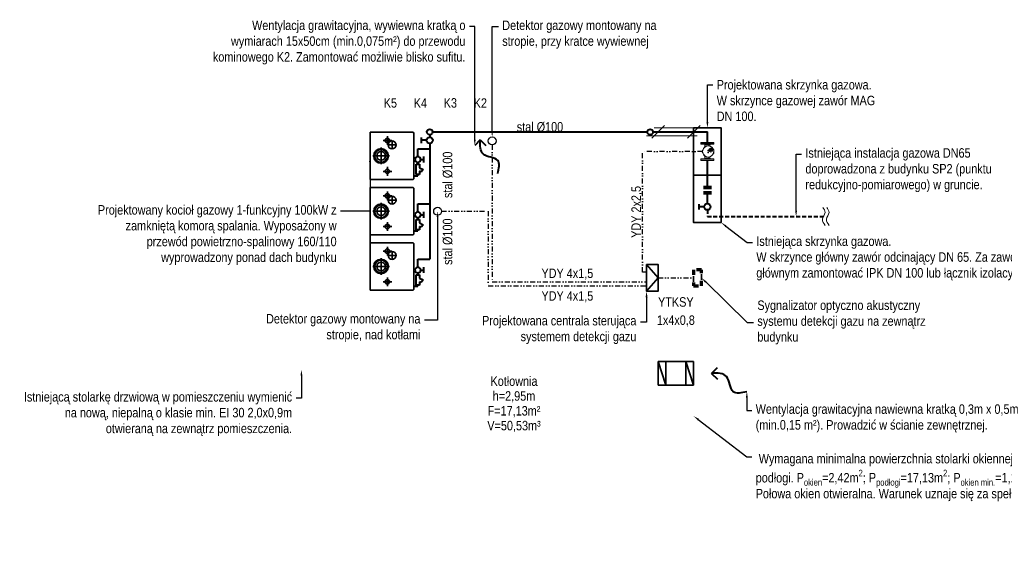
# Model space of a CAD drawing. Header units: centimetres. Extents: x 22052 to 56535, y 76485 to 78519.
# Tile 15 of 235: x 31723 to 32971, y 77803 to 78487. Entities that reach past the tile are written whole.
import ezdxf
from ezdxf import colors
from ezdxf.entities.mleader import LeaderData, LeaderLine
from ezdxf.lldxf.tags import DXFTag
from ezdxf.math import Vec2, Vec3

# ---------------------------------------------------------------- set-up
doc = ezdxf.new("R2010")
doc.units = ezdxf.units.CM
for name, pattern in [('BORDER', [1.75, 0.5, -0.25, 0.5, -0.25, 0, -0.25]), ('DASHED2', [0.375, 0.25, -0.125]), ('DIVIDE2', [15.875, 6.35, -3.175, 0, -3.175, 0, -3.175])]:
    doc.linetypes.add(name, pattern=pattern)
for name, color, linetype, lineweight in [('gaz', 40, 'Continuous', 40), ('IS_Gaz', 40, 'Continuous', 40), ('IS_gaz 2', 44, 'Continuous', 35), ('IS_nawiew', 5, 'Continuous', 40), ('IS_Opis', 250, 'Continuous', 9), ('IS_sygnał', 210, 'DIVIDE2', 25), ('IS_wywiew', 1, 'DASH', 40), ('IS_Zimna_woda', 5, 'SOLID', 40)]:
    doc.layers.add(name, color=color, linetype=linetype, lineweight=lineweight)
for name, color, linetype in [('K-006GOT_', 7, 'Continuous'), ('M4X5STAL_CYL_KRZ', 7, 'Continuous'), ('Osi', 1, 'BORDER'), ('PODKŁADKA_OKRĄGŁ', 7, 'Continuous'), ('T-026', 7, 'Continuous'), ('WA_160_01_00_009', 7, 'Continuous'), ('WA_160_01_00_010', 7, 'Continuous'), ('WA_160_01_00_018', 7, 'Continuous'), ('WA_160_01_00_022', 7, 'Continuous'), ('WA_160_01_00_035', 7, 'Continuous'), ('WA_160_01_01BEZ_', 7, 'Continuous'), ('WA_160_01_04_001', 7, 'Continuous'), ('WA_160_01_04_008', 7, 'Continuous'), ('WA_160_01_05_001', 7, 'Continuous')]:
    doc.layers.add(name, color=color, linetype=linetype)
doc.styles.add('styl1', font='ARIALN.TTF')
tags = doc.linetypes.add('DASH', pattern=[15, 10, -5]).pattern_tags.tags
tags[6:7] = [DXFTag(74, 4), DXFTag(75, 0), DXFTag(340, '0'), DXFTag(46, 0.0), DXFTag(50, 0.0), DXFTag(44, 0.0), DXFTag(45, 0.0)]
tags[4:5] = [DXFTag(74, 4), DXFTag(75, 0), DXFTag(340, '0'), DXFTag(46, 0.0), DXFTag(50, 0.0), DXFTag(44, 0.0), DXFTag(45, 0.0)]
tags = doc.linetypes.add('SOLID', pattern=[10, 10, 0]).pattern_tags.tags
tags[6:7] = [DXFTag(74, 4), DXFTag(75, 0), DXFTag(340, '0'), DXFTag(46, 0.0), DXFTag(50, 0.0), DXFTag(44, 0.0), DXFTag(45, 0.0)]
tags[4:5] = [DXFTag(74, 4), DXFTag(75, 0), DXFTag(340, '0'), DXFTag(46, 0.0), DXFTag(50, 0.0), DXFTag(44, 0.0), DXFTag(45, 0.0)]

# ---------------------------------------------------------------- blocks, each defined once
blk = doc.blocks.new('A$C4D3215DB')
at = {"layer": 'IS_nawiew'}
for q in [(0, 7.1), (14.1, 7.1)]:
    blk.add_line((7.1, 0), q, dxfattribs=at)
blk.add_spline([(29.2, 42.6), (29.2, 26.2), (11, 18.2), (7.1, 0)], degree=3, dxfattribs=at)
blk = doc.blocks.new('Strzałka')
at = {"layer": 'IS_wywiew'}
for q in [(-7.1, -7.1), (7.1, -7.1)]:
    blk.add_line((0, 0), q, dxfattribs=at)
blk.add_spline([(-22.1, -42.6), (-22.1, -26.2), (-3.9, -18.2), (0, 0)], degree=3, dxfattribs=at)
blk = doc.blocks.new('maggora')
at = {"layer": 'K-006GOT_', "color": 7, "linetype": 'Continuous', "lineweight": 0}
for centre, start, end in [((181, 69), 198.8769, 270), ((181, 69), 270, 341.1231), ((226, 69), 198.8769, 270), ((226, 69), 270, 341.1231)]:
    blk.add_arc(centre, 2, start, end, dxfattribs=at)
at = {"layer": 'M4X5STAL_CYL_KRZ', "color": 7, "linetype": 'Continuous', "lineweight": 0}
for p, q in [((191, 138), (189, 138)), ((189, 137), (191, 137)), ((191, 140), (191, 138)), ((191, 137), (191, 135)), ((192, 138), (192, 140)), ((194, 138), (192, 138)), ((192, 135), (192, 137)), ((192, 137), (194, 137)), ((216, 138), (214, 138)), ((214, 137), (216, 137)), ((216, 140), (216, 138)), ((216, 137), (216, 135)), ((217, 138), (217, 140)), ((219, 138), (217, 138)), ((217, 135), (217, 137)), ((217, 137), (219, 137))]:
    blk.add_line(p, q, dxfattribs=at)
for centre in [(191, 138), (216, 138)]:
    blk.add_circle(centre, 4, dxfattribs=at)
for centre, start, end in [((191, 138), 167.4441, 192.5559), ((191, 138), 77.4441, 102.5559), ((191, 138), 257.4441, 282.5559), ((191, 138), 347.4441, 12.5559), ((216, 138), 167.4441, 192.5559), ((216, 138), 77.4441, 102.5559), ((216, 138), 257.4441, 282.5559), ((216, 138), 347.4441, 12.5559)]:
    blk.add_arc(centre, 2.3, start, end, dxfattribs=at)
at = {"layer": 'PODKŁADKA_OKRĄGŁ', "color": 7, "linetype": 'Continuous', "lineweight": 0}
for centre in [(191, 138), (216, 138)]:
    blk.add_circle(centre, 4.5, dxfattribs=at)
at = {"layer": 'T-026', "color": 7, "linetype": 'Continuous', "lineweight": 0}
for p, q in [((179, 68), (179, 69)), ((180, 68), (179, 68)), ((189, 68), (180, 68)), ((228, 68), (218, 68)), ((229, 68), (228, 68)), ((229, 68), (229, 69))]:
    blk.add_line(p, q, dxfattribs=at)
at = {"layer": 'WA_160_01_00_009', "color": 7, "linetype": 'Continuous', "lineweight": 0}
for radius in [14, 9.5, 8.2]:
    blk.add_circle((221, 106), radius, dxfattribs=at)
at = {"layer": 'WA_160_01_00_010', "color": 7, "linetype": 'Continuous', "lineweight": 0}
for p, q in [((191, 209), (191, 208)), ((196, 212), (196, 209)), ((198, 213), (210, 213)), ((211, 209), (211, 212)), ((217, 208), (217, 209))]:
    blk.add_line(p, q, dxfattribs=at)
for centre, radius, start, end in [((204, 138), 72, 79.5979, 100.4021), ((204, 138), 71, 79.4497, 100.5503), ((198, 212), 1.5, 90, 180), ((210, 212), 1.5, 0, 90)]:
    blk.add_arc(centre, radius, start, end, dxfattribs=at)
at = {"layer": 'WA_160_01_00_018', "color": 7, "linetype": 'Continuous', "lineweight": 0}
for centre, radius, start, end in [((150, 183), 3, 134.9694, 215.4316), ((104, 238), 71, 307.9224, 310.3069), ((98, 243), 76.6, 311.8105, 319.1457), ((158, 192), 3, 54.6316, 135.415), ((104, 238), 71, 319.6896, 322.0776)]:
    blk.add_arc(centre, radius, start, end, dxfattribs=at)
for points, knots in [([(150, 187), (150, 187), (149, 187), (149, 186), (149, 186), (148, 186), (148, 186), (148, 186), (148, 186), (148, 186), (148, 186), (148, 186), (148, 186)], [0.6993518, 0.6993518, 0.6993518, 0.6993518, 0.7433901, 0.8010416, 0.8569823, 0.9120555, 0.9380496, 0.9501654, 0.9553952, 0.9566018, 0.9567675, 0.9568891, 0.9568891, 0.9568891, 0.9568891]), ([(155, 193), (155, 193), (155, 193), (155, 193), (155, 193), (155, 193)], [0.07925653, 0.07925653, 0.07925653, 0.07925653, 0.08903122, 0.12389949, 0.12662856, 0.12662856, 0.12662856, 0.12662856])]:
    blk.add_open_spline(points, degree=3, knots=knots, dxfattribs=at)
at = {"layer": 'WA_160_01_00_022', "color": 7, "linetype": 'Continuous', "lineweight": 0}
for p, q in [((303, 201), (303, 95)), ((310, 203), (305, 203)), ((312, 201), (312, 95)), ((310, 93), (305, 93))]:
    blk.add_line(p, q, dxfattribs=at)
for centre, start, end in [((305, 201), 90, 180), ((310, 201), 0, 90), ((305, 95), 180, 270), ((310, 95), 270, 0)]:
    blk.add_arc(centre, 2, start, end, dxfattribs=at)
at = {"layer": 'WA_160_01_00_035', "color": 7, "linetype": 'Continuous', "lineweight": 0}
for p, q in [((136, 158), (136, 158)), ((136, 118), (136, 118))]:
    blk.add_line(p, q, dxfattribs=at)
for radius, start, end in [(71.1, 165.3351, 194.6649), (71, 163.6389, 165.314), (71.1, 163.6626, 165.3351), (71.1, 194.6649, 196.3374), (71, 194.686, 196.3611)]:
    blk.add_arc((204, 138), radius, start, end, dxfattribs=at)
at = {"layer": 'WA_160_01_01BEZ_', "color": 7, "linetype": 'Continuous', "lineweight": 0}
for p, q in [((91, 197), (89, 197)), ((89, 98), (89, 197)), ((92, 230), (91, 229)), ((91, 67), (91, 229)), ((109, 230), (92, 230)), ((92, 230), (92, 65)), ((110, 229), (109, 230)), ((109, 65), (109, 230)), ((110, 229), (110, 67)), ((120, 180), (110, 185)), ((144, 180), (120, 180)), ((120, 116), (120, 180)), ((184, 206), (184, 207)), ((224, 206), (224, 207)), ((287, 180), (264, 180)), ((297, 185), (287, 180)), ((287, 116), (287, 180)), ((299, 230), (297, 229)), ((297, 67), (297, 229)), ((315, 230), (299, 230)), ((299, 230), (299, 65)), ((317, 229), (315, 230)), ((315, 65), (315, 230)), ((317, 229), (317, 67)), ((319, 197), (317, 197)), ((319, 98), (319, 197)), ((89, 98), (91, 98)), ((91, 67), (92, 65)), ((92, 65), (109, 65)), ((109, 65), (110, 67)), ((110, 110), (120, 116)), ((120, 116), (133, 116)), ((178, 72), (178, 69)), ((187, 69), (178, 69)), ((214, 67), (214, 66)), ((230, 69), (221, 69)), ((230, 72), (230, 69)), ((275, 116), (287, 116)), ((287, 116), (297, 110)), ((297, 67), (299, 65)), ((299, 65), (315, 65)), ((315, 65), (317, 67)), ((317, 98), (319, 98))]:
    blk.add_line(p, q, dxfattribs=at)
for centre, radius, start, end in [((204, 138), 71, 139.779, 163.6389), ((204, 138), 71, 196.3611, 0), ((144, 185), 4.97, 269.5375, 319.9011), ((204, 138), 71, 99.174, 130.2681), ((204, 138), 72, 100.4021, 106.1276), ((204, 138), 71, 0, 80.0982), ((204, 138), 72, 73.8724, 79.5979), ((264, 185), 5, 220.1534, 270.2776), ((133, 111), 4.98, 22.7082, 90.1337), ((204, 138), 72, 254.8572, 277.9836), ((204, 138), 72, 277.9836, 285.1428), ((275, 111), 4.97, 89.7224, 157.3495)]:
    blk.add_arc(centre, radius, start, end, dxfattribs=at)
at = {"layer": 'WA_160_01_04_001', "color": 7, "linetype": 'Continuous', "lineweight": 0}
for centre, radius, start, end in [((204, 138), 71, 98.022, 81.7463), ((204, 17), 192, 87.7604, 92.2188)]:
    blk.add_arc(centre, radius, start, end, dxfattribs=at)
at = {"layer": 'WA_160_01_04_008', "color": 7, "linetype": 'Continuous', "lineweight": 0}
for start, end in [(346.5855, 249.3734), (249.3734, 346.5855)]:
    blk.add_arc((221, 106), 25, start, end, dxfattribs=at)
at = {"layer": 'WA_160_01_05_001', "color": 7, "linetype": 'Continuous', "lineweight": 0}
for p, q in [((218, 101), (216, 101)), ((220, 101), (218, 101)), ((220, 112), (221, 113)), ((220, 112), (220, 108)), ((220, 104), (220, 101)), ((221, 101), (220, 101)), ((221, 113), (222, 112)), ((221, 113), (221, 107)), ((221, 104), (221, 101)), ((222, 101), (221, 101)), ((222, 108), (222, 112)), ((222, 101), (222, 104)), ((224, 101), (222, 101)), ((226, 101), (224, 101))]:
    blk.add_line(p, q, dxfattribs=at)
for radius in [8, 1.25]:
    blk.add_circle((221, 106), radius, dxfattribs=at)
for radius, start, end in [(7, 90, 225.5847), (6, 99.5941, 236.4427), (2.25, 116.3878, 243.6122), (7, 314.4153, 90), (6, 303.5573, 80.4059), (2.25, 296.3878, 63.6122)]:
    blk.add_arc((221, 106), radius, start, end, dxfattribs=at)
for centre, major_axis, start_param, end_param in [((219, 106), (2.51, 0), 0.955317, 1.391049), ((219, 106), (2.51, 0), 4.892136, 5.327869), ((222, 106), (-2.51, 0), 4.892136, 5.327869), ((222, 106), (-2.51, 0), 0.955317, 1.391049)]:
    blk.add_ellipse(centre, major_axis=major_axis, ratio=0.816497, start_param=start_param, end_param=end_param, dxfattribs=at)
blk = doc.blocks.new('Zaworek')
at = {"layer": 'IS_Zimna_woda', "color": 18, "true_color": 0x000000}
for p, q in [((2, 0), (5.15, 0)), ((5.15, 1.72), (5.15, -1.72))]:
    blk.add_line(p, q, dxfattribs=at)
blk.add_circle((0, 0), 2, dxfattribs=at)
blk = doc.blocks.new('zaworifiltr')
at = {"layer": 'IS_Gaz', "color": 18, "true_color": 0x000000}
for p, q in [((15171.8, -2986.2), (15171.8, -2993.7)), ((15175.6, -2990), (15171.8, -2990)), ((15179.2, -2993.6), (15179.2, -2996.1)), ((15177, -3000.4), (15172.6, -3002.6)), ((15172.6, -3002.6), (15174.8, -3005.9)), ((15174.8, -3005.9), (15177, -3004.8)), ((15181.4, -2996.1), (15177, -2996.1)), ((15177, -2996.1), (15177, -3000.4)), ((15177, -3004.8), (15177, -3009.2)), ((15181.4, -3009.2), (15181.4, -2996.1)), ((15177, -3009.2), (15181.4, -3009.2)), ((15179.2, -3010.5), (15179.2, -3009.2)), ((15184.2, -3010.5), (15179.2, -3010.5))]:
    blk.add_line(p, q, dxfattribs=at)
blk.add_circle((15179.2, -2990), 3.61, dxfattribs=at)
blk = doc.blocks.new('A$Cae6c5dd9')
at = {"layer": 'IS_gaz 2'}
for p, q in [((0, -547), (0, 0)), ((0, 0), (600, 0)), ((600, 0), (600, -547)), ((300, -35), (300, -245)), ((160, -220), (50, -220)), ((105, -275), (105, -165)), ((405, -140), (195, -140)), ((550, -220), (440, -220)), ((440, -335), (440, -225)), ((495, -275), (495, -165)), ((495, -280), (385, -280)), ((0, -547), (10, -557)), ((600, -547), (590, -557))]:
    blk.add_line(p, q, dxfattribs=at)
blk.add_lwpolyline([(590, -557), (10, -557)], dxfattribs=at)
for centre, radius in [((300, -140), 92.5), ((300, -140), 80), ((300, -140), 55), ((105, -220), 29), ((440, -280), 50), ((495, -220), 29)]:
    blk.add_circle(centre, radius, dxfattribs=at)
blk = doc.blocks.new('A$C0F5130B6')
at = {"layer": 'IS_Opis'}
for p, q in [((-19.4, 3), (-35.3, -13)), ((-32.3, 0), (32.3, 0)), ((25.9, 3), (9.9, -13)), ((-42.3, -10), (22.3, -10))]:
    blk.add_line(p, q, dxfattribs=at)

msp = doc.modelspace()

# ---------------------------------------------------------------- linework, layer by layer
msp.add_circle((32253, 78244.9), 5)
at = {"layer": 'gaz', "color": 18, "linetype": 'DASHED2', "ltscale": 20, "true_color": 0x000000}
for p, q in [((32594.9, 78246.5), (32594.9, 78238.2)), ((32594.9, 78238.2), (32742, 78238.2))]:
    msp.add_line(p, q, dxfattribs=at)
at = {"layer": 'IS_Gaz'}
for p, q in [((32594.9, 78274.3), (32594.9, 78309)), ((32589.9, 78276.3), (32599.9, 78276.3)), ((32589.9, 78274.3), (32599.9, 78274.3)), ((32589.9, 78269.3), (32599.9, 78269.3)), ((32589.9, 78267.3), (32599.9, 78267.3)), ((32594.9, 78254.5), (32594.9, 78269.3)), ((32228, 78244.1), (32228, 78254.1)), ((32228, 78254.1), (32243, 78254.1)), ((32228, 78174.1), (32228, 78184.1)), ((32228, 78184.1), (32243, 78184.1))]:
    msp.add_line(p, q, dxfattribs=at)
msp.add_circle((32522.4, 78345.3), 3.5, dxfattribs=at)
at = {"layer": 'IS_gaz 2', "color": 18, "true_color": 0x000000}
for q in [(32517.8, 78177.5), (32517.8, 78143.5)]:
    msp.add_line((32532.4, 78160.5), q, dxfattribs=at)
at = {"layer": 'IS_gaz 2', "linetype": 'SOLID'}
for p, q in [((32577.4, 78054.6), (32532.4, 78054.6)), ((32542.4, 78024.6), (32532.4, 78054.6)), ((32577.4, 78024.6), (32567.4, 78054.6)), ((32532.4, 78024.6), (32577.4, 78024.6))]:
    msp.add_line(p, q, dxfattribs=at)
at = {"layer": 'IS_gaz 2'}
for p, q in [((32532.4, 78054.6), (32532.4, 78024.6)), ((32542.4, 78024.6), (32542.4, 78054.6)), ((32567.4, 78054.6), (32567.4, 78024.6)), ((32577.4, 78024.6), (32577.4, 78054.6))]:
    msp.add_line(p, q, dxfattribs=at)
msp.add_lwpolyline([(32577.4, 78290.5), (32577.4, 78350.5), (32612.4, 78350.5), (32612.4, 78290.5)], close=True, dxfattribs=at)
at = {"layer": 'IS_gaz 2', "color": 18, "true_color": 0x000000}
for points in [[(32612.4, 78230.5), (32612.4, 78290.5), (32577.4, 78290.5), (32577.4, 78230.5)], [(32517.8, 78177.5), (32517.8, 78143.5), (32532.4, 78143.5), (32532.4, 78177.5)]]:
    msp.add_lwpolyline(points, close=True, dxfattribs=at)
at = {"layer": 'IS_Opis'}
for points in [[(32744.2, 78226.8), (32740.7, 78234.8), (32744, 78243.4), (32741.1, 78249.7)], [(32749.2, 78226.8), (32745.7, 78234.8), (32749, 78243.4), (32746.1, 78249.7)]]:
    msp.add_spline(points, degree=3, dxfattribs=at)
at = {"layer": 'IS_sygnał'}
for p, q in [((32322.1, 78328.9), (32322.1, 78155.5)), ((32588.9, 78320.5), (32512.8, 78320.5)), ((32512.8, 78167.5), (32512.8, 78320.5)), ((32258, 78244.9), (32317.1, 78244.9)), ((32317.1, 78244.9), (32317.1, 78150.5)), ((32517.8, 78167.5), (32512.8, 78167.5)), ((32322.1, 78155.5), (32517.8, 78155.5)), ((32532.4, 78160.5), (32577.4, 78160.5)), ((32317.1, 78150.5), (32517.8, 78150.5))]:
    msp.add_line(p, q, dxfattribs=at)
at = {"layer": 'IS_sygnał', "color": 18, "lineweight": 70, "true_color": 0x000000}
for p, q in [((32587.4, 78170.5), (32577.4, 78170.5)), ((32577.4, 78170.5), (32577.4, 78150.5)), ((32587.4, 78150.5), (32587.4, 78170.5)), ((32577.4, 78150.5), (32587.4, 78150.5))]:
    msp.add_line(p, q, dxfattribs=at)

# ---------------------------------------------------------------- block references
at = {"linetype": 'Continuous', "lineweight": 0, "xscale": 0.1, "yscale": 0.1, "zscale": 0.1, "rotation": 90}
msp.add_blockref('maggora', (32609.7, 78300.2), dxfattribs=at)
at = {"layer": 'IS_gaz 2', "color": 18, "true_color": 0x000000, "xscale": 1.999999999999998, "yscale": 1.999999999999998, "zscale": 1.999999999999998, "rotation": 180}
msp.add_blockref('Zaworek', (32594.9, 78250.5), dxfattribs=at)
at = {"layer": 'IS_nawiew', "xscale": 1.05, "yscale": 1.05, "zscale": 1.05, "rotation": 270}
msp.add_blockref('A$C4D3215DB', (32600.1, 78047), dxfattribs=at)
at = {"layer": 'IS_Opis', "xscale": -1}
for p in [(47407.1, 81300.4), (47407.1, 81230.4), (47407.1, 81160.4)]:
    msp.add_blockref('zaworifiltr', p, dxfattribs=at)
at = {"layer": 'Osi', "xscale": 0.1, "yscale": 0.1, "zscale": 0.1, "rotation": 90}
for p in [(32167.3, 78214.9), (32167.3, 78144.9)]:
    msp.add_blockref('A$Cae6c5dd9', p, dxfattribs=at)

# ---------------------------------------------------------------- texts
at = {"layer": 'IS_Opis', "char_height": 12, "line_spacing_factor": 0.938532, "style": 'styl1'}
for s, insert, width, attachment_point in [('stal %%C100', (32382.7, 78345.3), 131.329, 8), ('\\pxqc;YDY 4x1,5', (32417.4, 78158.1), 200.693, 8), ('\\pxqc;YDY 4x1,5', (32417.4, 78129.4), 200.693, 8), ('Kotłownia\\Ph=2,95m\\PF=17,13m²\\PV=50,53m³', (32349.8, 78000.4), 365.195, 5)]:
    msp.add_mtext(s, dxfattribs=dict(at, insert=insert, width=width, attachment_point=attachment_point))
at = {"layer": 'IS_Opis', "char_height": 12, "attachment_point": 8, "rotation": 90, "line_spacing_factor": 0.938532, "style": 'styl1'}
for s, insert, width in [('\\pxqc;YDY 2x2,5', (32512.8, 78244), 153.003), ('stal %%C100', (32272, 78206.3), 131.329)]:
    msp.add_mtext(s, dxfattribs=dict(at, insert=insert, width=width))

# ---------------------------------------------------------------- leaders
at = {"layer": 'IS_Opis'}
ml = msp.add_multileader_mtext('Standard', dxfattribs=at)
ml.set_content('Wentylacja grawitacyjna, wywiewna kratką o wymiarach 15x50cm (min.0,075m²) do przewodu kominowego K2. Zamontować możliwie blisko sufitu.', color=256, style='styl1')
ml.set_leader_properties()
ml.build(insert=Vec2(0, 0))
ml.multileader.update_dxf_attribs({"dogleg_length": 5, "arrow_head_size": 7.5})
ctx = ml.context
ctx.base_point, ctx.char_height, ctx.arrow_head_size, ctx.landing_gap_size, ctx.plane_origin = Vec3(31965.2, 78478.7), 12, 7.5, 5, Vec3(32369, 78342.7)
ctx.text_align_type = 2
notes = []
notes.append((ctx, [(0, (1, 1, 0), (32300.1, 78478.7), (-1, 0), 6.77, [(0, [(32300.1, 78328.2)], 0, [])])]))
ctx.mtext.insert, ctx.mtext.width, ctx.mtext.defined_height, ctx.mtext.alignment, ctx.mtext.flow_direction = Vec3(32288.3, 78486.4), 319.201, 76.9, 3, 5
ctx.mtext.has_bg_fill, ctx.mtext.bg_color, ctx.mtext.bg_scale_factor, ctx.mtext.bg_transparency, ctx.mtext.use_window_bg_color = 1, -1073741824, 1, 0, 1
ml = msp.add_multileader_mtext('Standard', dxfattribs=at)
ml.set_content('\\A1;Projektowana centrala sterująca systemem detekcji gazu', color=256, style='styl1')
ml.set_leader_properties()
ml.build(insert=Vec2(0, 0))
ml.multileader.update_dxf_attribs({"dogleg_length": 5, "arrow_head_size": 7.5})
ctx = ml.context
ctx.base_point, ctx.char_height, ctx.arrow_head_size, ctx.landing_gap_size, ctx.plane_origin = Vec3(32305.9, 78104.5), 12, 7.5, 5, Vec3(32595.8, 78011.4)
ctx.text_align_type = 2
notes.append((ctx, [(1, (1, 1, 0), (32517.8, 78104.5), (-1, 0), 7.85, [(0, [(32517.8, 78143.5), (32517.8, 78104.5)], 0, [])])]))
ctx.mtext.insert, ctx.mtext.width, ctx.mtext.alignment, ctx.mtext.flow_direction = Vec3(32504.9, 78112.3), 257.216, 3, 5
ml = msp.add_multileader_mtext('Standard', dxfattribs=at)
ml.set_content('Istniejącą stolarkę drzwiową w pomieszczeniu wymienić na nową, niepalną o klasie min. EI 30 2,0x0,9m otwieraną na zewnątrz pomieszczenia.', color=256, style='styl1')
ml.set_leader_properties()
ml.build(insert=Vec2(0, 0))
ml.multileader.update_dxf_attribs({"dogleg_length": 5, "arrow_head_size": 7.5})
ctx = ml.context
ctx.base_point, ctx.char_height, ctx.arrow_head_size, ctx.landing_gap_size, ctx.plane_origin = Vec3(31725.1, 78008.1), 12, 7.5, 5, Vec3(32095.4, 77668.4)
ctx.text_align_type = 2
notes.append((ctx, [(0, (1, 1, 0), (32080.4, 78008.1), (-1, 0), 6.77, [(0, [(32080.4, 78044)], 0, [])])]))
ctx.mtext.insert, ctx.mtext.width, ctx.mtext.defined_height, ctx.mtext.alignment, ctx.mtext.flow_direction = Vec3(32068.6, 78015.8), 345.284, 76.9, 3, 5
ctx.mtext.has_bg_fill, ctx.mtext.bg_color, ctx.mtext.bg_scale_factor, ctx.mtext.bg_transparency, ctx.mtext.use_window_bg_color = 1, -1027028792, 1.5, 0, 1
for ctx, leaders in notes:
    for number, flags, end, landing, length, lines in leaders:
        leader = LeaderData()
        leader.index, (leader.has_last_leader_line, leader.has_dogleg_vector, leader.attachment_direction) = number, flags
        leader.last_leader_point, leader.dogleg_vector, leader.dogleg_length = Vec3(end), Vec3(landing), length
        for number, points, colour, breaks in lines:
            line = LeaderLine()
            line.index, line.vertices, line.color, line.breaks = number, Vec3.list(points), colors.encode_raw_color(colour), breaks
            leader.lines.append(line)
        ctx.leaders.append(leader)

# ---------------------------------------------------------------- next in the draw order: linework, layer by layer
at = {"layer": 'IS_Gaz'}
for p, q in [((32243, 78341.8), (32243, 78338.7)), ((32246.5, 78345.3), (32518.9, 78345.3)), ((32243, 78330.7), (32243, 78184.1)), ((32228, 78314.1), (32228, 78324.1)), ((32228, 78324.1), (32243, 78324.1))]:
    msp.add_line(p, q, dxfattribs=at)
msp.add_circle((32243, 78345.3), 3.5, dxfattribs=at)

# ---------------------------------------------------------------- next in the draw order: block references
at = {"xscale": -1}
msp.add_blockref('Strzałka', (32307.1, 78335.3), dxfattribs=at)
at = {"layer": 'IS_gaz 2', "color": 18, "true_color": 0x000000, "xscale": 1.999999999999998, "yscale": 1.999999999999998, "zscale": 1.999999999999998, "rotation": 180}
msp.add_blockref('Zaworek', (32243, 78334.7), dxfattribs=at)
at = {"layer": 'Osi', "xscale": 0.1, "yscale": 0.1, "zscale": 0.1, "rotation": 90}
msp.add_blockref('A$Cae6c5dd9', (32167.3, 78284.9), dxfattribs=at)

# ---------------------------------------------------------------- next in the draw order: texts
at = {"layer": 'IS_Opis', "char_height": 12, "width": 29.638, "attachment_point": 8, "line_spacing_factor": 0.938532, "style": 'styl1'}
for s, insert in [('K5', (32193.1, 78375.9)), ('K4', (32231.1, 78375.9)), ('K3', (32269.1, 78375.9)), ('K2', (32307.1, 78375.9))]:
    msp.add_mtext(s, dxfattribs=dict(at, insert=insert))
at = {"layer": 'IS_Opis', "insert": (32272, 78291), "char_height": 12, "width": 131.329, "attachment_point": 8, "rotation": 90, "line_spacing_factor": 0.938532, "style": 'styl1'}
msp.add_mtext('stal %%C100', dxfattribs=at)

# ---------------------------------------------------------------- next in the draw order: leaders
at = {"layer": 'IS_Opis'}
ml = msp.add_multileader_mtext('Standard', dxfattribs=at)
ml.set_content('Projektowana skrzynka gazowa. W skrzynce gazowej zawór MAG DN 100.', color=256, style='styl1')
ml.set_leader_properties()
ml.build(insert=Vec2(0, 0))
ml.multileader.update_dxf_attribs({"dogleg_length": 5, "arrow_head_size": 7.5})
ctx = ml.context
ctx.base_point, ctx.char_height, ctx.arrow_head_size, ctx.landing_gap_size, ctx.plane_origin = Vec3(32601.7, 78405), 12, 7.5, 5, Vec3(32925.3, 78208.7)
notes = []
notes.append((ctx, [(1, (1, 1, 0), (32594.9, 78405), (1, 0), 6.77, [(0, [(32594.9, 78350.5)], 0, [])])]))
ctx.mtext.insert, ctx.mtext.width, ctx.mtext.defined_height, ctx.mtext.flow_direction = Vec3(32606.7, 78411.1), 211.589, 24.8, 5
ctx.mtext.has_bg_fill, ctx.mtext.bg_color, ctx.mtext.bg_scale_factor, ctx.mtext.bg_transparency, ctx.mtext.use_window_bg_color = 1, -1027028792, 1.5, 0, 1
ml = msp.add_multileader_mtext('Standard', dxfattribs=at)
ml.set_content('Istniejąca instalacja gazowa DN65 doprowadzona z budynku SP2 (punktu redukcyjno-pomiarowego) w gruncie.', color=256, style='styl1')
ml.set_leader_properties()
ml.build(insert=Vec2(0, 0))
ml.multileader.update_dxf_attribs({"dogleg_length": 5, "arrow_head_size": 7.5})
ctx = ml.context
ctx.base_point, ctx.char_height, ctx.arrow_head_size, ctx.landing_gap_size, ctx.plane_origin = Vec3(32714.1, 78317), 12, 7.5, 5, Vec3(32638.4, 78075.4)
notes.append((ctx, [(0, (1, 1, 0), (32707.3, 78317), (1, 0), 6.77, [(0, [(32707.3, 78238.2)], 0, [])])]))
ctx.mtext.insert, ctx.mtext.width, ctx.mtext.defined_height, ctx.mtext.flow_direction = Vec3(32719.1, 78324.7), 251.888, 76.9, 5
ctx.mtext.has_bg_fill, ctx.mtext.bg_color, ctx.mtext.bg_scale_factor, ctx.mtext.bg_transparency, ctx.mtext.use_window_bg_color = 1, -1027028792, 1.5, 0, 1
ml = msp.add_multileader_mtext('Standard', dxfattribs=at)
ml.set_content('Wentylacja grawitacyjna nawiewna kratką 0,3m x 0,5m (min.0,15 m²). Prowadzić w ścianie zewnętrznej.', color=256, style='styl1')
ml.set_leader_properties()
ml.build(insert=Vec2(0, 0))
ml.multileader.update_dxf_attribs({"dogleg_length": 5, "arrow_head_size": 7.5})
ctx = ml.context
ctx.base_point, ctx.char_height, ctx.arrow_head_size, ctx.landing_gap_size, ctx.plane_origin = Vec3(32651.1, 77992.5), 12, 7.5, 5, Vec3(32781.3, 78025.5)
notes.append((ctx, [(1, (1, 1, 0), (32644.9, 77992.5), (1, 0), 6.23, [(0, [(32644.9, 78016.4)], 0, [])])]))
ctx.mtext.insert, ctx.mtext.width, ctx.mtext.defined_height, ctx.mtext.flow_direction = Vec3(32656.1, 78000.3), 344.343, 76.9, 5
ctx.mtext.has_bg_fill, ctx.mtext.bg_color, ctx.mtext.bg_scale_factor, ctx.mtext.bg_transparency, ctx.mtext.use_window_bg_color = 1, -1027028792, 1.5, 0, 1
for ctx, leaders in notes:
    for number, flags, end, landing, length, lines in leaders:
        leader = LeaderData()
        leader.index, (leader.has_last_leader_line, leader.has_dogleg_vector, leader.attachment_direction) = number, flags
        leader.last_leader_point, leader.dogleg_vector, leader.dogleg_length = Vec3(end), Vec3(landing), length
        for number, points, colour, breaks in lines:
            line = LeaderLine()
            line.index, line.vertices, line.color, line.breaks = number, Vec3.list(points), colors.encode_raw_color(colour), breaks
            leader.lines.append(line)
        ctx.leaders.append(leader)

# ---------------------------------------------------------------- next in the draw order: linework, layer by layer
at = {"layer": 'IS_Gaz'}
for p in [(32525.9, 78345.3), (32594.9, 78332)]:
    msp.add_line(p, (32594.9, 78345.3), dxfattribs=at)

# ---------------------------------------------------------------- next in the draw order: leaders
at = {"layer": 'IS_Opis'}
ml = msp.add_multileader_mtext('Standard', dxfattribs=at)
ml.set_content('\\A1;Detektor gazowy montowany na stropie, nad kotłami', color=256, style='styl1')
ml.set_leader_properties()
ml.build(insert=Vec2(0, 0))
ml.multileader.update_dxf_attribs({"dogleg_length": 5, "arrow_head_size": 7.5})
ctx = ml.context
ctx.base_point, ctx.char_height, ctx.arrow_head_size, ctx.landing_gap_size, ctx.plane_origin = Vec3(32032.3, 78107), 12, 7.5, 5, Vec3(32313.6, 78590.3)
ctx.text_align_type = 2
notes = []
notes.append((ctx, [(1, (1, 1, 0), (32253, 78107), (-1, 0), 16.7, [(0, [(32253, 78244.9), (32253, 78107)], 0, [])])]))
ctx.mtext.insert, ctx.mtext.width, ctx.mtext.alignment, ctx.mtext.flow_direction = Vec3(32231.2, 78114.7), 206.1, 3, 5
ctx.mtext.has_bg_fill, ctx.mtext.bg_color, ctx.mtext.bg_scale_factor, ctx.mtext.bg_transparency, ctx.mtext.use_window_bg_color = 1, -1027028792, 1.5, 0, 1
ml = msp.add_multileader_mtext('Standard', dxfattribs=at)
ml.set_content('Istniejąca skrzynka gazowa. ^JW skrzynce główny zawór odcinający DN 65. Za zaworem głównym zamontować IPK DN 100 lub łącznik izolacyjny DN 100.', color=256, style='styl1')
ml.set_leader_properties()
ml.build(insert=Vec2(0, 0))
ml.multileader.update_dxf_attribs({"dogleg_length": 5, "arrow_head_size": 7.5})
ctx = ml.context
ctx.base_point, ctx.char_height, ctx.arrow_head_size, ctx.landing_gap_size, ctx.plane_origin = Vec3(32651.9, 78205.1), 12, 7.5, 5, Vec3(32597.4, 77854.9)
notes.append((ctx, [(0, (1, 1, 0), (32645.1, 78205.1), (1, 0), 6.77, [(0, [(32612.4, 78230.5)], 0, [])])]))
ctx.mtext.insert, ctx.mtext.width, ctx.mtext.defined_height, ctx.mtext.flow_direction = Vec3(32656.9, 78212.9), 400.419, 76.9, 5
ctx.mtext.has_bg_fill, ctx.mtext.bg_color, ctx.mtext.bg_scale_factor, ctx.mtext.bg_transparency, ctx.mtext.use_window_bg_color = 1, -1027028792, 1.5, 0, 1
ml = msp.add_multileader_mtext('Standard', dxfattribs=at)
ml.set_content('\\A1; Wymagana minimalna powierzchnia stolarki okiennej {\\H0.7x;\\S1/15;} powierzchni podłogi. P{\\H0.7x;\\S^ okien;\\H1.42857x;=2,42m\\H0.7x;\\S2^ ;\\H1.42857x;; }P{\\H0.7x;\\S^ podłogi;\\H1.42857x;=17,13m\\H0.7x;\\S2^ ;\\H1.42857x;; }P{\\H0.7x;\\S^ okien min.;\\H1.42857x;=1,14m\\H0.7x;\\S2^ ;\\H1.42857x;. \\PPołowa okien otwieralna. Warunek uznaje się za spełniony.}', color=256, style='styl1')
ml.set_leader_properties()
ml.build(insert=Vec2(0, 0))
ml.multileader.update_dxf_attribs({"dogleg_length": 5, "arrow_head_size": 7.5})
ctx = ml.context
ctx.base_point, ctx.char_height, ctx.arrow_head_size, ctx.landing_gap_size, ctx.plane_origin = Vec3(32651.1, 77933.8), 12, 7.5, 5, Vec3(32713.9, 77994.6)
notes.append((ctx, [(1, (1, 1, 0), (32644.9, 77933.8), (1, 0), 6.23, [(0, [(32577.4, 77985.5)], 0, [])])]))
ctx.mtext.insert, ctx.mtext.width, ctx.mtext.defined_height, ctx.mtext.flow_direction = Vec3(32656.1, 77941.6), 429.414, 76.9, 5
ctx.mtext.has_bg_fill, ctx.mtext.bg_color, ctx.mtext.bg_scale_factor, ctx.mtext.bg_transparency, ctx.mtext.use_window_bg_color = 1, -1027028792, 1.5, 0, 1
for ctx, leaders in notes:
    for number, flags, end, landing, length, lines in leaders:
        leader = LeaderData()
        leader.index, (leader.has_last_leader_line, leader.has_dogleg_vector, leader.attachment_direction) = number, flags
        leader.last_leader_point, leader.dogleg_vector, leader.dogleg_length = Vec3(end), Vec3(landing), length
        for number, points, colour, breaks in lines:
            line = LeaderLine()
            line.index, line.vertices, line.color, line.breaks = number, Vec3.list(points), colors.encode_raw_color(colour), breaks
            leader.lines.append(line)
        ctx.leaders.append(leader)

# ---------------------------------------------------------------- next in the draw order: leaders
ml = msp.add_multileader_mtext('Standard', dxfattribs=at)
ml.set_content('\\A1;Detektor gazowy montowany na stropie, przy kratce wywiewnej', color=256, style='styl1')
ml.set_leader_properties()
ml.build(insert=Vec2(0, 0))
ml.multileader.update_dxf_attribs({"dogleg_length": 5, "arrow_head_size": 7.5})
ctx = ml.context
ctx.base_point, ctx.char_height, ctx.arrow_head_size, ctx.landing_gap_size, ctx.plane_origin = Vec3(32329.9, 78478.7), 12, 7.5, 5, Vec3(32248.2, 78741.6)
notes = []
notes.append((ctx, [(1, (1, 1, 0), (32322.1, 78478.7), (1, 0), 7.85, [(0, [(32322.1, 78338.9), (32322.1, 78478.7)], 0, [])])]))
ctx.mtext.insert, ctx.mtext.rotation, ctx.mtext.width, ctx.mtext.flow_direction = Vec3(32334.9, 78486.4), 6.283185, 196.675, 5
ctx.mtext.has_bg_fill, ctx.mtext.bg_color, ctx.mtext.bg_scale_factor, ctx.mtext.bg_transparency, ctx.mtext.use_window_bg_color = 1, -1073741824, 1, 0, 1
ml = msp.add_multileader_mtext('Standard', dxfattribs=at)
ml.set_content('Projektowany kocioł gazowy 1-funkcyjny 100kW z zamkniętą komorą spalania. Wyposażony w przewód powietrzno-spalinowy 160/110 wyprowadzony ponad dach budynku', color=256, style='styl1')
ml.set_leader_properties()
ml.build(insert=Vec2(0, 0))
ml.multileader.update_dxf_attribs({"dogleg_length": 5, "arrow_head_size": 7.5})
ctx = ml.context
ctx.base_point, ctx.char_height, ctx.arrow_head_size, ctx.landing_gap_size, ctx.plane_origin = Vec3(31818.8, 78244.9), 12, 7.5, 5, Vec3(32194.3, 78147.4)
ctx.text_align_type = 2
notes.append((ctx, [(1, (1, 1, 0), (32136.7, 78244.9), (-1, 0), 6.71, [(2, [(32167.3, 78314.9), (32167.3, 78174.9), (32167.3, 78244.9)], 0, [])])]))
ctx.mtext.insert, ctx.mtext.width, ctx.mtext.defined_height, ctx.mtext.alignment, ctx.mtext.flow_direction = Vec3(32125, 78252.6), 316.718, 76.9, 3, 5
ctx.mtext.has_bg_fill, ctx.mtext.bg_color, ctx.mtext.bg_scale_factor, ctx.mtext.bg_transparency, ctx.mtext.use_window_bg_color = 1, -1027028792, 1.5, 0, 1
ml = msp.add_multileader_mtext('Standard', dxfattribs=at)
ml.set_content('\\A1;Sygnalizator optyczno akustyczny systemu detekcji gazu na zewnątrz budynku', color=256, style='styl1')
ml.set_leader_properties()
ml.build(insert=Vec2(0, 0))
ml.multileader.update_dxf_attribs({"text_left_attachment_type": 2, "text_right_attachment_type": 2, "dogleg_length": 5, "arrow_head_size": 7.5})
ctx = ml.context
ctx.base_point, ctx.char_height, ctx.arrow_head_size, ctx.landing_gap_size, ctx.plane_origin = Vec3(32653.2, 78103.9), 12, 7.5, 5, Vec3(32647.4, 78114.1)
ctx.left_attachment, ctx.right_attachment = 2, 2
notes.append((ctx, [(0, (1, 1, 0), (32645.1, 78103.9), (1, 0), 8.1, [(0, [(32587.4, 78160.5), (32645.1, 78103.9)], 0, [])])]))
ctx.mtext.insert, ctx.mtext.width, ctx.mtext.defined_height, ctx.mtext.flow_direction = Vec3(32658.2, 78131.8), 219.313, 78.3, 5
ctx.mtext.has_bg_fill, ctx.mtext.bg_color, ctx.mtext.bg_scale_factor, ctx.mtext.bg_transparency, ctx.mtext.use_window_bg_color = 1, -1073741824, 1, 0, 1
for ctx, leaders in notes:
    for number, flags, end, landing, length, lines in leaders:
        leader = LeaderData()
        leader.index, (leader.has_last_leader_line, leader.has_dogleg_vector, leader.attachment_direction) = number, flags
        leader.last_leader_point, leader.dogleg_vector, leader.dogleg_length = Vec3(end), Vec3(landing), length
        for number, points, colour, breaks in lines:
            line = LeaderLine()
            line.index, line.vertices, line.color, line.breaks = number, Vec3.list(points), colors.encode_raw_color(colour), breaks
            leader.lines.append(line)
        ctx.leaders.append(leader)

# ---------------------------------------------------------------- next in the draw order: linework, layer by layer
msp.add_circle((32322.1, 78333.9), 5)

# ---------------------------------------------------------------- next in the draw order: block references
at = {"layer": 'IS_Gaz'}
msp.add_blockref('A$C0F5130B6', (32559.8, 78350.3), dxfattribs=at)

# ---------------------------------------------------------------- next in the draw order: texts
at = {"layer": 'IS_Opis', "insert": (32554.9, 78098.7), "char_height": 12, "width": 80.068, "attachment_point": 8, "line_spacing_factor": 0.938532, "style": 'styl1'}
msp.add_mtext('\\pxa0.83333,sm1.15;{\\C256;\\c0;YTKSY 1x4x0,8}', dxfattribs=at)

doc.saveas('drawing.dxf')
